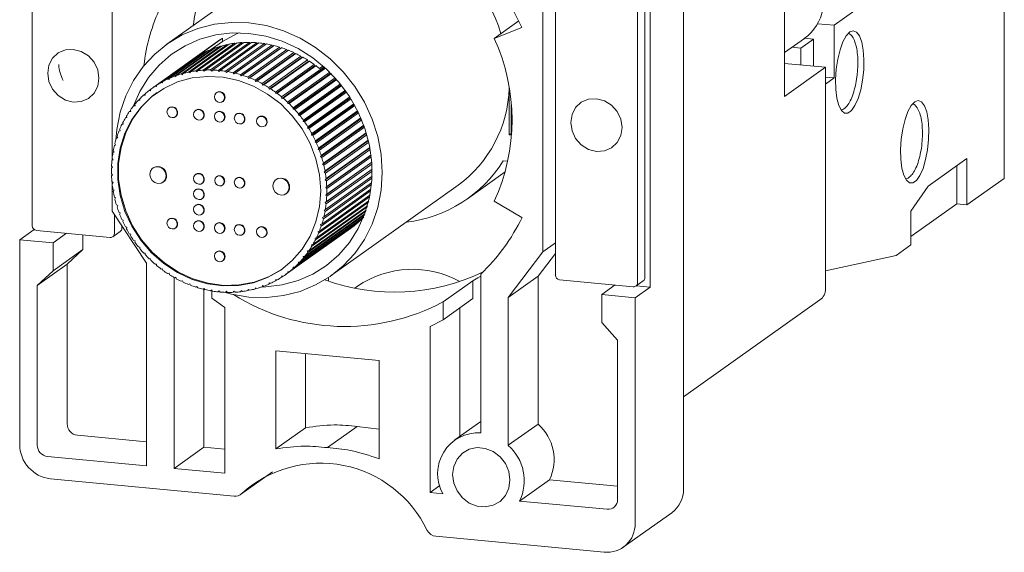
# Model space of a CAD drawing. Header units: millimetres. Extents: x 2381 to 2591, y 1129 to 1426.
# Tile 3 of 5: x 2522 to 2567, y 1245 to 1269. Entities that reach past the tile are written whole.
import ezdxf

# ---------------------------------------------------------------- set-up
doc = ezdxf.new("R2010")
doc.units = ezdxf.units.MM
doc.layers.add('main', color=5, linetype='Continuous', lineweight=50)

msp = doc.modelspace()

# ---------------------------------------------------------------- linework, layer by layer
at = {"layer": 'main', "lineweight": 20}
for p, q in [((2552.592, 1282.901), (2552.592, 1247.645)), ((2552.592, 1252.184), (2552.592, 1278.844)), ((2522.755, 1273.792), (2522.755, 1259.689)), ((2526.407, 1262.682), (2526.407, 1273.628)), ((2567.282, 1261.864), (2567.282, 1272.731)), ((2534.73, 1272.139), (2528.915, 1268.005)), ((2557.209, 1268.797), (2557.209, 1271.985)), ((2546.14, 1271.769), (2546.14, 1258.497)), ((2546.717, 1271.534), (2546.717, 1257.432)), ((2551.053, 1256.885), (2551.053, 1271.857)), ((2550.476, 1257.078), (2550.476, 1271.18)), ((2550.818, 1257.321), (2550.818, 1271.424)), ((2560.442, 1269.557), (2559.484, 1268.876)), ((2543.915, 1268.267), (2545.048, 1269.073)), ((2557.209, 1265.61), (2557.209, 1268.797)), ((2558.729, 1268.947), (2559.484, 1268.876)), ((2559.484, 1266.461), (2559.484, 1268.876)), ((2545.188, 1268.768), (2543.915, 1268.267)), ((2531.247, 1268.129), (2528.272, 1266.013)), ((2528.377, 1266.085), (2531.352, 1268.201)), ((2531.428, 1268.251), (2528.452, 1266.135)), ((2529.583, 1266.646), (2531.362, 1267.911)), ((2531.449, 1267.936), (2529.671, 1266.671)), ((2529.909, 1266.728), (2531.688, 1267.993)), ((2531.778, 1268.011), (2529.999, 1266.746)), ((2530.243, 1266.786), (2532.021, 1268.05)), ((2530.274, 1267.426), (2531.471, 1268.278)), ((2532.113, 1268.062), (2530.334, 1266.797)), ((2530.581, 1266.818), (2532.36, 1268.083)), ((2532.452, 1268.088), (2530.674, 1266.823)), ((2530.923, 1266.827), (2532.702, 1268.091)), ((2530.962, 1267.774), (2531.471, 1268.135)), ((2532.795, 1268.089), (2531.017, 1266.824)), ((2531.267, 1266.81), (2533.046, 1268.075)), ((2531.352, 1268.201), (2531.357, 1268.2)), ((2533.139, 1268.066), (2531.361, 1266.801)), ((2531.391, 1267.894), (2531.362, 1267.911)), ((2531.471, 1268.135), (2531.471, 1268.278)), ((2531.612, 1266.768), (2533.39, 1268.033)), ((2531.721, 1267.971), (2531.688, 1267.993)), ((2533.483, 1268.018), (2531.705, 1266.753)), ((2531.954, 1266.702), (2533.733, 1267.967)), ((2533.773, 1267.909), (2531.994, 1266.644)), ((2532.058, 1268.022), (2532.021, 1268.05)), ((2533.826, 1267.945), (2532.047, 1266.68)), ((2532.294, 1266.612), (2534.073, 1267.877)), ((2532.399, 1268.049), (2532.36, 1268.083)), ((2532.742, 1268.051), (2532.702, 1268.091)), ((2533.087, 1268.028), (2533.046, 1268.075)), ((2533.431, 1267.981), (2533.39, 1268.033)), ((2533.773, 1267.909), (2533.733, 1267.967)), ((2533.826, 1267.945), (2533.773, 1267.909)), ((2534.109, 1267.817), (2534.073, 1267.877)), ((2557.209, 1267.622), (2558.122, 1268.27)), ((2558.544, 1268.24), (2557.963, 1267.827)), ((2558.133, 1268.279), (2558.544, 1268.24)), ((2558.544, 1268.24), (2558.544, 1266.999)), ((2528.66, 1266.259), (2530.439, 1267.524)), ((2530.518, 1267.568), (2528.74, 1266.303)), ((2528.957, 1266.411), (2530.735, 1267.676)), ((2530.818, 1267.713), (2529.04, 1266.449)), ((2529.265, 1266.541), (2531.043, 1267.805)), ((2531.129, 1267.836), (2529.35, 1266.572)), ((2530.451, 1267.52), (2530.439, 1267.524)), ((2530.755, 1267.668), (2530.735, 1267.676)), ((2531.068, 1267.793), (2531.043, 1267.805)), ((2534.109, 1267.817), (2532.33, 1266.552)), ((2534.164, 1267.848), (2532.386, 1266.584)), ((2532.629, 1266.498), (2534.408, 1267.763)), ((2534.44, 1267.701), (2532.661, 1266.436)), ((2534.497, 1267.728), (2532.719, 1266.463)), ((2532.958, 1266.361), (2534.736, 1267.626)), ((2534.764, 1267.562), (2532.985, 1266.297)), ((2534.824, 1267.585), (2533.045, 1266.32)), ((2533.278, 1266.202), (2535.056, 1267.466)), ((2535.142, 1267.419), (2533.363, 1266.154)), ((2534.164, 1267.848), (2534.109, 1267.817)), ((2534.44, 1267.701), (2534.408, 1267.763)), ((2534.497, 1267.728), (2534.44, 1267.701)), ((2534.764, 1267.562), (2534.736, 1267.626)), ((2534.824, 1267.585), (2534.764, 1267.562)), ((2535.08, 1267.401), (2535.056, 1267.466)), ((2535.142, 1267.419), (2535.08, 1267.401)), ((2557.552, 1267.865), (2557.963, 1267.827)), ((2557.963, 1267.827), (2557.963, 1267.054)), ((2535.08, 1267.401), (2533.302, 1266.136)), ((2533.589, 1266.02), (2535.367, 1267.285)), ((2535.387, 1267.218), (2533.608, 1265.953)), ((2535.45, 1267.232), (2533.671, 1265.967)), ((2533.889, 1265.818), (2535.667, 1267.083)), ((2535.682, 1267.015), (2533.904, 1265.75)), ((2535.747, 1267.024), (2533.968, 1265.759)), ((2534.176, 1265.596), (2536.119, 1266.978)), ((2535.387, 1267.218), (2535.367, 1267.285)), ((2535.45, 1267.232), (2535.387, 1267.218)), ((2535.682, 1267.015), (2535.667, 1267.083)), ((2535.747, 1267.024), (2535.682, 1267.015)), ((2535.912, 1266.895), (2536.078, 1267.014)), ((2557.209, 1267.125), (2559.09, 1266.948)), ((2529.265, 1266.541), (2529.327, 1266.51)), ((2529.327, 1266.51), (2529.35, 1266.572)), ((2529.583, 1266.646), (2529.643, 1266.612)), ((2529.643, 1266.612), (2529.671, 1266.671)), ((2529.909, 1266.728), (2529.967, 1266.69)), ((2529.967, 1266.69), (2529.999, 1266.746)), ((2530.243, 1266.786), (2530.298, 1266.743)), ((2530.298, 1266.743), (2530.334, 1266.797)), ((2530.581, 1266.818), (2530.634, 1266.773)), ((2530.634, 1266.773), (2530.674, 1266.823)), ((2530.923, 1266.827), (2530.973, 1266.777)), ((2530.973, 1266.777), (2531.017, 1266.824)), ((2531.267, 1266.81), (2531.314, 1266.757)), ((2531.314, 1266.757), (2531.361, 1266.801)), ((2531.612, 1266.768), (2531.655, 1266.713)), ((2531.655, 1266.713), (2531.705, 1266.753)), ((2531.954, 1266.702), (2531.994, 1266.644)), ((2531.994, 1266.644), (2532.047, 1266.68)), ((2532.294, 1266.612), (2532.33, 1266.552)), ((2532.33, 1266.552), (2532.386, 1266.584)), ((2536.167, 1266.936), (2534.186, 1265.528)), ((2536.192, 1266.912), (2534.252, 1265.532)), ((2534.449, 1265.355), (2536.384, 1266.73)), ((2536.426, 1266.688), (2534.455, 1265.286)), ((2536.454, 1266.66), (2534.521, 1265.286)), ((2557.209, 1265.61), (2559.09, 1266.948)), ((2559.09, 1256.805), (2559.09, 1266.948)), ((2528.377, 1266.085), (2528.442, 1266.069)), ((2528.442, 1266.069), (2528.452, 1266.135)), ((2528.66, 1266.259), (2528.725, 1266.238)), ((2528.725, 1266.238), (2528.74, 1266.303)), ((2528.957, 1266.411), (2529.02, 1266.386)), ((2529.02, 1266.386), (2529.04, 1266.449)), ((2532.629, 1266.498), (2532.661, 1266.436)), ((2532.661, 1266.436), (2532.719, 1266.463)), ((2532.958, 1266.361), (2532.985, 1266.297)), ((2532.985, 1266.297), (2533.045, 1266.32)), ((2533.278, 1266.202), (2533.302, 1266.136)), ((2533.302, 1266.136), (2533.363, 1266.154)), ((2534.707, 1265.096), (2536.636, 1266.467)), ((2536.673, 1266.425), (2534.709, 1265.028)), ((2536.702, 1266.393), (2534.775, 1265.023)), ((2536.907, 1266.148), (2534.946, 1264.753)), ((2534.949, 1264.821), (2536.873, 1266.189)), ((2536.935, 1266.112), (2535.012, 1264.744)), ((2559.09, 1266.498), (2559.484, 1266.461)), ((2559.484, 1266.461), (2559.09, 1266.181)), ((2527.854, 1265.675), (2527.921, 1265.723)), ((2527.854, 1265.675), (2527.92, 1265.667)), ((2527.92, 1265.667), (2527.921, 1265.735)), ((2528.107, 1265.89), (2528.179, 1265.941)), ((2528.107, 1265.89), (2528.173, 1265.878)), ((2528.173, 1265.878), (2528.179, 1265.945)), ((2531.204, 1265.798), (2531.186, 1265.786)), ((2533.589, 1266.02), (2533.608, 1265.953)), ((2533.608, 1265.953), (2533.671, 1265.967)), ((2533.889, 1265.818), (2533.904, 1265.75)), ((2533.904, 1265.75), (2533.968, 1265.759)), ((2537.125, 1265.858), (2535.165, 1264.464)), ((2535.173, 1264.531), (2537.096, 1265.898)), ((2537.153, 1265.817), (2535.23, 1264.45)), ((2544.605, 1265.972), (2544.605, 1263.852)), ((2527.398, 1265.188), (2527.459, 1265.231)), ((2527.398, 1265.188), (2527.464, 1265.19)), ((2527.464, 1265.19), (2527.456, 1265.258)), ((2527.617, 1265.44), (2527.68, 1265.485)), ((2527.617, 1265.44), (2527.683, 1265.438)), ((2527.683, 1265.438), (2527.679, 1265.506)), ((2531.476, 1265.378), (2531.493, 1265.391)), ((2534.176, 1265.596), (2534.186, 1265.528)), ((2534.186, 1265.528), (2534.252, 1265.532)), ((2534.449, 1265.355), (2534.455, 1265.286)), ((2534.455, 1265.286), (2534.521, 1265.286)), ((2537.326, 1265.556), (2535.365, 1264.162)), ((2535.378, 1264.227), (2537.302, 1265.595)), ((2537.355, 1265.511), (2535.43, 1264.143)), ((2537.511, 1265.245), (2535.546, 1263.847)), ((2535.563, 1263.911), (2537.49, 1265.282)), ((2537.538, 1265.195), (2535.61, 1263.824)), ((2544.699, 1265.225), (2544.699, 1263.939)), ((2527.198, 1264.918), (2527.257, 1264.96)), ((2527.198, 1264.918), (2527.263, 1264.925)), ((2527.263, 1264.925), (2527.251, 1264.993)), ((2529.033, 1265.104), (2529.016, 1265.092)), ((2530.252, 1264.989), (2530.235, 1264.977)), ((2531.204, 1264.899), (2531.186, 1264.887)), ((2532.115, 1264.813), (2532.098, 1264.801)), ((2534.707, 1265.096), (2534.709, 1265.028)), ((2534.709, 1265.028), (2534.775, 1265.023)), ((2534.949, 1264.821), (2534.946, 1264.753)), ((2534.946, 1264.753), (2535.012, 1264.744)), ((2537.677, 1264.925), (2535.706, 1263.523)), ((2535.728, 1263.585), (2537.66, 1264.959)), ((2537.703, 1264.871), (2535.769, 1263.495)), ((2526.86, 1264.334), (2526.915, 1264.373)), ((2526.86, 1264.334), (2526.922, 1264.35)), ((2526.922, 1264.35), (2526.901, 1264.416)), ((2527.019, 1264.633), (2527.075, 1264.673)), ((2527.019, 1264.633), (2527.082, 1264.645)), ((2527.082, 1264.645), (2527.065, 1264.712)), ((2529.306, 1264.684), (2529.323, 1264.696)), ((2530.524, 1264.569), (2530.541, 1264.581)), ((2531.476, 1264.48), (2531.493, 1264.492)), ((2532.388, 1264.394), (2532.405, 1264.406)), ((2533.133, 1264.679), (2533.116, 1264.666)), ((2533.406, 1264.259), (2533.423, 1264.271)), ((2535.173, 1264.531), (2535.165, 1264.464)), ((2535.165, 1264.464), (2535.23, 1264.45)), ((2537.825, 1264.598), (2535.845, 1263.189)), ((2535.871, 1263.249), (2537.812, 1264.63)), ((2537.85, 1264.539), (2535.906, 1263.157)), ((2537.954, 1264.266), (2535.961, 1262.849)), ((2535.991, 1262.907), (2537.944, 1264.295)), ((2526.723, 1264.022), (2526.777, 1264.06)), ((2526.723, 1264.022), (2526.784, 1264.043)), ((2526.784, 1264.043), (2526.758, 1264.108)), ((2535.378, 1264.227), (2535.365, 1264.162)), ((2535.365, 1264.162), (2535.43, 1264.143)), ((2535.563, 1263.911), (2535.546, 1263.847)), ((2535.546, 1263.847), (2535.61, 1263.824)), ((2537.976, 1264.203), (2536.02, 1262.812)), ((2538.063, 1263.931), (2536.055, 1262.503)), ((2536.09, 1262.558), (2538.056, 1263.956)), ((2538.083, 1263.864), (2536.112, 1262.463)), ((2544.715, 1263.93), (2544.605, 1263.852)), ((2544.605, 1263.852), (2544.709, 1263.842)), ((2544.699, 1263.939), (2544.715, 1263.938)), ((2526.516, 1263.367), (2526.569, 1263.404)), ((2526.516, 1263.367), (2526.573, 1263.396)), ((2526.573, 1263.396), (2526.539, 1263.458)), ((2526.608, 1263.699), (2526.661, 1263.737)), ((2526.608, 1263.699), (2526.667, 1263.724)), ((2526.667, 1263.724), (2526.637, 1263.788)), ((2535.728, 1263.585), (2535.706, 1263.523)), ((2535.706, 1263.523), (2535.769, 1263.495)), ((2538.153, 1263.594), (2536.126, 1262.153)), ((2536.164, 1262.206), (2538.148, 1263.616)), ((2538.169, 1263.524), (2536.181, 1262.109)), ((2526.448, 1263.026), (2526.5, 1263.063)), ((2526.448, 1263.026), (2526.502, 1263.06)), ((2526.502, 1263.06), (2526.464, 1263.119)), ((2535.871, 1263.249), (2535.845, 1263.189)), ((2535.845, 1263.189), (2535.906, 1263.157)), ((2538.223, 1263.259), (2536.174, 1261.802)), ((2538.274, 1262.926), (2536.198, 1261.45)), ((2536.215, 1261.851), (2538.22, 1263.276)), ((2538.236, 1263.184), (2536.225, 1261.754)), ((2536.243, 1261.495), (2538.272, 1262.938)), ((2526.403, 1262.679), (2526.455, 1262.717)), ((2526.455, 1262.717), (2526.413, 1262.774)), ((2535.991, 1262.907), (2535.961, 1262.849)), ((2535.961, 1262.849), (2536.02, 1262.812)), ((2536.09, 1262.558), (2536.055, 1262.503)), ((2536.055, 1262.503), (2536.112, 1262.463)), ((2538.306, 1262.598), (2536.198, 1261.099)), ((2538.311, 1262.516), (2536.243, 1261.045)), ((2538.283, 1262.847), (2536.246, 1261.399)), ((2536.246, 1261.141), (2538.305, 1262.605)), ((2544.541, 1262.65), (2544.327, 1262.67)), ((2565.572, 1262.773), (2563.793, 1261.508)), ((2565.572, 1260.648), (2565.572, 1262.773)), ((2526.382, 1262.328), (2526.431, 1262.37)), ((2526.431, 1262.019), (2526.382, 1262.07)), ((2526.431, 1262.37), (2526.386, 1262.424)), ((2526.386, 1261.974), (2526.431, 1262.019)), ((2526.407, 1262.349), (2526.407, 1262.399)), ((2526.407, 1261.995), (2526.407, 1262.045)), ((2528.298, 1262.35), (2528.28, 1262.338)), ((2530.252, 1262.052), (2530.235, 1262.04)), ((2536.164, 1262.206), (2536.126, 1262.153)), ((2536.126, 1262.153), (2536.181, 1262.109)), ((2538.32, 1262.278), (2536.174, 1260.752)), ((2538.32, 1262.192), (2536.215, 1260.695)), ((2536.225, 1260.79), (2538.32, 1262.279)), ((2542.698, 1260.934), (2544.42, 1262.158)), ((2565.102, 1260.692), (2565.102, 1262.439)), ((2526.455, 1261.667), (2526.403, 1261.715)), ((2526.407, 1260.356), (2526.407, 1261.712)), ((2526.413, 1261.618), (2526.455, 1261.667)), ((2528.744, 1261.686), (2528.761, 1261.698)), ((2530.524, 1261.633), (2530.541, 1261.645)), ((2531.212, 1261.95), (2531.195, 1261.938)), ((2531.467, 1261.555), (2531.485, 1261.567)), ((2532.115, 1261.877), (2532.098, 1261.865)), ((2533.936, 1261.819), (2533.919, 1261.807)), ((2538.29, 1261.576), (2536.09, 1260.011)), ((2536.112, 1260.102), (2538.298, 1261.656)), ((2538.313, 1261.878), (2536.164, 1260.35)), ((2536.215, 1261.851), (2536.174, 1261.802)), ((2536.174, 1261.802), (2536.225, 1261.754)), ((2536.181, 1260.443), (2538.317, 1261.962)), ((2565.572, 1260.648), (2567.282, 1261.864)), ((2526.502, 1261.316), (2526.448, 1261.36)), ((2526.464, 1261.264), (2526.502, 1261.316)), ((2530.252, 1261.349), (2530.235, 1261.337)), ((2532.388, 1261.457), (2532.405, 1261.469)), ((2534.382, 1261.155), (2534.399, 1261.167)), ((2538.253, 1261.289), (2535.991, 1259.681)), ((2536.02, 1259.77), (2538.264, 1261.366)), ((2536.243, 1261.495), (2536.198, 1261.45)), ((2536.198, 1261.45), (2536.246, 1261.399)), ((2536.246, 1261.141), (2536.198, 1261.099)), ((2536.449, 1257.41), (2542.263, 1261.545)), ((2563.793, 1261.508), (2563.007, 1260.369)), ((2526.573, 1260.966), (2526.516, 1261.006)), ((2526.539, 1260.911), (2526.573, 1260.966)), ((2526.667, 1260.62), (2526.608, 1260.657)), ((2530.524, 1260.929), (2530.541, 1260.942)), ((2538.149, 1260.775), (2535.728, 1259.053)), ((2535.769, 1259.135), (2538.165, 1260.839)), ((2538.205, 1261.021), (2535.871, 1259.361)), ((2535.906, 1259.447), (2538.219, 1261.092)), ((2536.225, 1260.79), (2536.174, 1260.752)), ((2536.174, 1260.752), (2536.215, 1260.695)), ((2536.198, 1261.099), (2536.243, 1261.045)), ((2543.915, 1260.816), (2545.188, 1260.075)), ((2563.007, 1259.202), (2565.102, 1260.692)), ((2565.102, 1260.692), (2565.572, 1260.648)), ((2526.407, 1260.356), (2527.988, 1257.976)), ((2526.637, 1260.562), (2526.667, 1260.62)), ((2526.784, 1260.28), (2526.723, 1260.312)), ((2526.758, 1260.22), (2526.784, 1260.28)), ((2530.252, 1260.642), (2530.235, 1260.63)), ((2530.524, 1260.222), (2530.541, 1260.234)), ((2535.23, 1258.282), (2537.986, 1260.241)), ((2538.028, 1260.361), (2535.378, 1258.476)), ((2535.43, 1258.551), (2538.044, 1260.41)), ((2538.089, 1260.553), (2535.563, 1258.757)), ((2535.61, 1258.836), (2538.105, 1260.611)), ((2536.181, 1260.443), (2536.126, 1260.409)), ((2536.126, 1260.409), (2536.164, 1260.35)), ((2563.007, 1260.369), (2563.007, 1258.824)), ((2526.514, 1259.335), (2526.514, 1260.195)), ((2526.922, 1259.946), (2526.86, 1259.974)), ((2526.901, 1259.884), (2526.922, 1259.946)), ((2529.033, 1260.005), (2529.016, 1259.993)), ((2530.252, 1259.89), (2530.235, 1259.878)), ((2531.204, 1259.8), (2531.186, 1259.788)), ((2537.683, 1259.85), (2534.707, 1257.734)), ((2534.775, 1257.794), (2537.75, 1259.91)), ((2537.924, 1260.079), (2534.949, 1257.963)), ((2535.012, 1258.029), (2537.936, 1260.108)), ((2537.971, 1260.201), (2535.173, 1258.211)), ((2536.02, 1259.77), (2535.961, 1259.745)), ((2536.112, 1260.102), (2536.055, 1260.073)), ((2536.055, 1260.073), (2536.09, 1260.011)), ((2537.683, 1259.863), (2537.683, 1259.85)), ((2537.924, 1260.1), (2537.925, 1260.08)), ((2522.836, 1259.523), (2522.178, 1259.055)), ((2522.943, 1259.478), (2526.326, 1259.16)), ((2523.707, 1258.911), (2524.322, 1259.348)), ((2526.442, 1259.19), (2526.784, 1259.433)), ((2526.856, 1259.578), (2526.856, 1259.68)), ((2527.082, 1259.622), (2527.019, 1259.645)), ((2527.065, 1259.558), (2527.082, 1259.622)), ((2527.263, 1259.307), (2527.198, 1259.327)), ((2527.251, 1259.242), (2527.263, 1259.307)), ((2529.306, 1259.585), (2529.323, 1259.597)), ((2530.524, 1259.471), (2530.541, 1259.483)), ((2531.476, 1259.381), (2531.493, 1259.393)), ((2532.115, 1259.715), (2532.098, 1259.702)), ((2532.388, 1259.295), (2532.405, 1259.307)), ((2533.133, 1259.619), (2533.116, 1259.607)), ((2534.357, 1257.456), (2537.332, 1259.572)), ((2537.425, 1259.64), (2534.449, 1257.524)), ((2534.521, 1257.579), (2537.497, 1259.695)), ((2535.906, 1259.447), (2535.845, 1259.426)), ((2535.845, 1259.426), (2535.871, 1259.361)), ((2535.961, 1259.745), (2535.991, 1259.681)), ((2537.425, 1259.644), (2537.425, 1259.64)), ((2522.178, 1249.685), (2522.178, 1259.055)), ((2522.178, 1259.055), (2523.707, 1258.911)), ((2523.707, 1257.635), (2523.707, 1258.911)), ((2525.075, 1258.608), (2525.075, 1259.277)), ((2527.464, 1259.005), (2527.398, 1259.019)), ((2527.456, 1258.938), (2527.464, 1259.005)), ((2533.406, 1259.199), (2533.423, 1259.211)), ((2535.769, 1259.135), (2535.706, 1259.119)), ((2535.706, 1259.119), (2535.728, 1259.053)), ((2546.717, 1258.907), (2546.14, 1258.497)), ((2525.075, 1258.608), (2523.707, 1257.635)), ((2524.351, 1257.932), (2525.075, 1258.608)), ((2527.683, 1258.716), (2527.617, 1258.725)), ((2527.679, 1258.648), (2527.683, 1258.716)), ((2527.92, 1258.441), (2527.854, 1258.446)), ((2527.921, 1258.373), (2527.92, 1258.441)), ((2531.204, 1258.504), (2531.186, 1258.492)), ((2535.43, 1258.551), (2535.365, 1258.544)), ((2535.365, 1258.544), (2535.378, 1258.476)), ((2535.61, 1258.836), (2535.546, 1258.824)), ((2535.546, 1258.824), (2535.563, 1258.757)), ((2546.14, 1258.497), (2544.559, 1256.415)), ((2546.717, 1258.428), (2545.927, 1257.388)), ((2562.323, 1258.338), (2563.007, 1258.824)), ((2527.988, 1257.976), (2527.988, 1248.698)), ((2528.173, 1258.183), (2528.107, 1258.183)), ((2528.179, 1258.114), (2528.173, 1258.183)), ((2531.476, 1258.084), (2531.493, 1258.096)), ((2535.012, 1258.029), (2534.946, 1258.032)), ((2534.946, 1258.032), (2534.949, 1257.963)), ((2535.23, 1258.282), (2535.165, 1258.279)), ((2535.165, 1258.279), (2535.173, 1258.211)), ((2562.323, 1258.338), (2559.09, 1257.637)), ((2524.351, 1257.932), (2522.983, 1256.959)), ((2522.983, 1256.959), (2523.707, 1257.635)), ((2524.351, 1250.626), (2524.351, 1257.932)), ((2528.442, 1257.942), (2528.377, 1257.937)), ((2528.452, 1257.873), (2528.442, 1257.942)), ((2528.725, 1257.719), (2528.66, 1257.71)), ((2528.74, 1257.651), (2528.725, 1257.719)), ((2529.02, 1257.516), (2528.957, 1257.502)), ((2529.04, 1257.449), (2529.02, 1257.516)), ((2534.455, 1257.591), (2534.449, 1257.524)), ((2534.521, 1257.579), (2534.455, 1257.591)), ((2534.709, 1257.802), (2534.707, 1257.734)), ((2534.775, 1257.794), (2534.709, 1257.802)), ((2529.251, 1257.323), (2529.251, 1248.581)), ((2529.327, 1257.333), (2529.265, 1257.315)), ((2529.35, 1257.268), (2529.327, 1257.333)), ((2529.643, 1257.172), (2529.583, 1257.149)), ((2529.671, 1257.108), (2529.643, 1257.172)), ((2533.608, 1257.084), (2533.589, 1257.02)), ((2533.652, 1257.066), (2533.589, 1257.02)), ((2533.671, 1257.058), (2533.608, 1257.084)), ((2533.904, 1257.231), (2533.889, 1257.166)), ((2533.956, 1257.214), (2533.889, 1257.166)), ((2533.968, 1257.21), (2533.904, 1257.231)), ((2534.186, 1257.4), (2534.176, 1257.334)), ((2534.247, 1257.385), (2534.176, 1257.334)), ((2534.252, 1257.384), (2534.186, 1257.4)), ((2536.32, 1257.321), (2536.32, 1257.155)), ((2542.938, 1257.178), (2541.57, 1256.205)), ((2542.938, 1256.357), (2542.938, 1257.178)), ((2543.296, 1257.475), (2543.296, 1250.207)), ((2545.927, 1257.388), (2544.559, 1256.415)), ((2545.927, 1257.388), (2545.927, 1250.612)), ((2546.905, 1257.221), (2550.288, 1256.902)), ((2550.404, 1256.933), (2550.746, 1257.176)), ((2522.983, 1249.653), (2522.983, 1256.959)), ((2529.967, 1257.033), (2529.909, 1257.006)), ((2529.999, 1256.971), (2529.967, 1257.033)), ((2530.298, 1256.917), (2530.243, 1256.885)), ((2530.334, 1256.857), (2530.298, 1256.917)), ((2530.634, 1256.825), (2530.581, 1256.789)), ((2530.619, 1256.814), (2530.619, 1249.554)), ((2530.674, 1256.767), (2530.634, 1256.825)), ((2530.973, 1256.756), (2530.923, 1256.716)), ((2530.976, 1256.753), (2530.923, 1256.716)), ((2531.017, 1256.701), (2530.973, 1256.756)), ((2530.977, 1256.382), (2530.977, 1256.751)), ((2531.314, 1256.712), (2531.267, 1256.668)), ((2531.32, 1256.705), (2531.267, 1256.668)), ((2531.361, 1256.659), (2531.314, 1256.712)), ((2531.655, 1256.692), (2531.612, 1256.645)), ((2531.665, 1256.682), (2531.612, 1256.645)), ((2531.705, 1256.643), (2531.655, 1256.692)), ((2531.994, 1256.697), (2531.954, 1256.646)), ((2532.008, 1256.684), (2531.954, 1256.646)), ((2532.047, 1256.651), (2531.994, 1256.697)), ((2532.33, 1256.726), (2532.294, 1256.672)), ((2532.349, 1256.711), (2532.294, 1256.672)), ((2532.386, 1256.684), (2532.33, 1256.726)), ((2532.661, 1256.779), (2532.629, 1256.723)), ((2532.686, 1256.763), (2532.629, 1256.723)), ((2532.719, 1256.741), (2532.661, 1256.779)), ((2532.985, 1256.857), (2532.958, 1256.798)), ((2533.016, 1256.84), (2532.958, 1256.798)), ((2533.045, 1256.823), (2532.985, 1256.857)), ((2533.302, 1256.959), (2533.278, 1256.898)), ((2533.339, 1256.941), (2533.278, 1256.898)), ((2533.363, 1256.929), (2533.302, 1256.959)), ((2537.651, 1256.921), (2537.535, 1256.839)), ((2548.84, 1256.543), (2549.456, 1256.981)), ((2551.053, 1256.885), (2550.369, 1256.399)), ((2550.421, 1256.945), (2551.053, 1256.885)), ((2531.573, 1255.958), (2530.977, 1256.382)), ((2542.938, 1256.357), (2541.57, 1255.384)), ((2541.57, 1255.384), (2541.57, 1256.205)), ((2544.559, 1256.415), (2544.559, 1249.64)), ((2548.84, 1255.267), (2548.84, 1256.543)), ((2548.84, 1256.543), (2550.369, 1256.399)), ((2550.369, 1256.399), (2550.369, 1246.064)), ((2552.592, 1251.855), (2558.838, 1256.297)), ((2531.573, 1248.363), (2531.573, 1255.958)), ((2542.342, 1250.057), (2542.342, 1255.933)), ((2540.974, 1255.073), (2541.57, 1255.384)), ((2549.564, 1254.455), (2548.84, 1255.267)), ((2540.974, 1247.477), (2540.974, 1255.073)), ((2549.564, 1247.149), (2549.564, 1254.455)), ((2538.642, 1253.527), (2533.905, 1253.973)), ((2533.905, 1253.973), (2533.905, 1249.473)), ((2535.273, 1253.844), (2535.273, 1250.446)), ((2538.642, 1253.527), (2538.642, 1249.027)), ((2543.296, 1250.735), (2542.104, 1249.888)), ((2535.273, 1250.446), (2533.905, 1249.473)), ((2537.642, 1250.507), (2536.274, 1249.534)), ((2538.642, 1250.381), (2537.642, 1250.507)), ((2545.927, 1250.612), (2544.559, 1249.64)), ((2527.988, 1249.8), (2524.821, 1250.098)), ((2530.619, 1249.554), (2529.251, 1248.581)), ((2530.619, 1249.554), (2531.573, 1249.464)), ((2527.988, 1248.698), (2523.452, 1249.125)), ((2529.251, 1248.581), (2531.573, 1248.363)), ((2523.588, 1248.104), (2532.002, 1247.311)), ((2532.291, 1247.386), (2533.753, 1248.426)), ((2545.079, 1247.088), (2546.447, 1248.061)), ((2546.447, 1248.061), (2549.564, 1247.767)), ((2541.424, 1247.797), (2540.974, 1247.477)), ((2541.563, 1247.422), (2540.974, 1247.477)), ((2545.079, 1247.088), (2549.095, 1246.71)), ((2549.829, 1244.974), (2552.052, 1246.555)), ((2548.959, 1244.748), (2541.246, 1245.474))]:
    msp.add_line(p, q, dxfattribs=at)
at = {"layer": 'main', "lineweight": 20, "flags": 128}
for points in [[(2527.359, 1270.448), (2527.864, 1271.357), (2528.465, 1272.197), (2529.157, 1272.957), (2529.931, 1273.627), (2530.777, 1274.202), (2531.688, 1274.673), (2532.651, 1275.036), (2533.656, 1275.286), (2534.691, 1275.421), (2535.744, 1275.439), (2536.803, 1275.339), (2537.856, 1275.123), (2538.891, 1274.793), (2539.896, 1274.354), (2540.859, 1273.809), (2541.77, 1273.166), (2542.616, 1272.432), (2543.39, 1271.616), (2544.082, 1270.726), (2544.683, 1269.773), (2545.188, 1268.768)], [(2532.682, 1256.429), (2533.48, 1256.407), (2534.263, 1256.494), (2535.02, 1256.687), (2535.736, 1256.982), (2536.401, 1257.376), (2537.001, 1257.861), (2537.528, 1258.429), (2537.972, 1259.07), (2538.325, 1259.773), (2538.582, 1260.527), (2538.738, 1261.317), (2538.79, 1262.132), (2538.738, 1262.956), (2538.582, 1263.777), (2538.325, 1264.578), (2537.972, 1265.348), (2537.528, 1266.073), (2537.001, 1266.74), (2536.401, 1267.338), (2535.736, 1267.857), (2535.02, 1268.288), (2534.263, 1268.623), (2533.48, 1268.857), (2532.682, 1268.986), (2531.885, 1269.007), (2531.101, 1268.921), (2530.345, 1268.728), (2529.628, 1268.432), (2528.964, 1268.039), (2528.363, 1267.554), (2527.836, 1266.986), (2527.393, 1266.345), (2527.039, 1265.642), (2526.782, 1264.888), (2526.627, 1264.097), (2526.583, 1263.617)], [(2533.25, 1256.888), (2533.45, 1256.893), (2534.203, 1256.983), (2534.929, 1257.18), (2535.612, 1257.48), (2536.24, 1257.877), (2536.803, 1258.363), (2537.288, 1258.931), (2537.688, 1259.569), (2537.995, 1260.266), (2538.203, 1261.008), (2538.307, 1261.782), (2538.307, 1262.573), (2538.203, 1263.367), (2537.995, 1264.148), (2537.688, 1264.902), (2537.288, 1265.616), (2536.803, 1266.275), (2536.24, 1266.868), (2535.612, 1267.383), (2534.929, 1267.812), (2534.203, 1268.145), (2533.45, 1268.377), (2532.682, 1268.503), (2531.915, 1268.521), (2531.161, 1268.431), (2530.436, 1268.235), (2529.753, 1267.935), (2529.124, 1267.538), (2528.562, 1267.051), (2528.076, 1266.483), (2527.676, 1265.845), (2527.372, 1265.154)], [(2532.236, 1268.527), (2532.113, 1268.477), (2531.471, 1268.135)], [(2560.202, 1268.566), (2560.041, 1268.393), (2559.889, 1268.116), (2559.757, 1267.752), (2559.653, 1267.324), (2559.584, 1266.858), (2559.554, 1266.384), (2559.564, 1265.933), (2559.614, 1265.531), (2559.701, 1265.204), (2559.82, 1264.974), (2559.963, 1264.854), (2560.121, 1264.852), (2560.284, 1264.968), (2560.441, 1265.194), (2560.584, 1265.517), (2560.703, 1265.917), (2560.79, 1266.367), (2560.84, 1266.84), (2560.851, 1267.307), (2560.82, 1267.737), (2560.751, 1268.104), (2560.647, 1268.385), (2560.515, 1268.561), (2560.364, 1268.623), (2560.202, 1268.566)], [(2525.809, 1266.453), (2525.752, 1266.831), (2525.585, 1267.184), (2525.325, 1267.475), (2524.997, 1267.678), (2524.634, 1267.771), (2524.271, 1267.746), (2523.944, 1267.605), (2523.684, 1267.363), (2523.517, 1267.042), (2523.46, 1266.674), (2523.517, 1266.296), (2523.684, 1265.943), (2523.944, 1265.652), (2524.271, 1265.449), (2524.634, 1265.356), (2524.997, 1265.381), (2525.325, 1265.522), (2525.585, 1265.764), (2525.752, 1266.085), (2525.809, 1266.453)], [(2535.966, 1261.296), (2535.911, 1262.031), (2535.749, 1262.759), (2535.483, 1263.463), (2535.119, 1264.127), (2534.666, 1264.734), (2534.134, 1265.271), (2533.536, 1265.726), (2532.886, 1266.086), (2532.2, 1266.345), (2531.492, 1266.496), (2530.781, 1266.535), (2530.082, 1266.461), (2529.411, 1266.277), (2528.786, 1265.986), (2528.219, 1265.596), (2527.726, 1265.115), (2527.316, 1264.555), (2527, 1263.928), (2526.785, 1263.251), (2526.676, 1262.537), (2526.676, 1261.805), (2526.785, 1261.072), (2527, 1260.354), (2527.316, 1259.668), (2527.726, 1259.031), (2528.219, 1258.457), (2528.786, 1257.959), (2529.411, 1257.551), (2530.082, 1257.24), (2530.781, 1257.035), (2531.492, 1256.94), (2532.2, 1256.957), (2532.886, 1257.087), (2533.536, 1257.325), (2534.134, 1257.666), (2534.666, 1258.103), (2535.119, 1258.625), (2535.483, 1259.22), (2535.749, 1259.874), (2535.911, 1260.572), (2535.966, 1261.296)], [(2528.48, 1265.793), (2528.254, 1265.62), (2527.76, 1265.139), (2527.35, 1264.579), (2527.034, 1263.953), (2526.819, 1263.275), (2526.711, 1262.562), (2526.711, 1261.83), (2526.819, 1261.096), (2527.034, 1260.378), (2527.35, 1259.692), (2527.76, 1259.055), (2528.254, 1258.481), (2528.82, 1257.984), (2529.446, 1257.575), (2530.116, 1257.265), (2530.815, 1257.059), (2531.527, 1256.964), (2532.234, 1256.982), (2532.921, 1257.111), (2533.571, 1257.349), (2534.168, 1257.691), (2534.217, 1257.725)], [(2531.566, 1265.56), (2531.548, 1265.654), (2531.497, 1265.737), (2531.421, 1265.797), (2531.331, 1265.824), (2531.241, 1265.814), (2531.165, 1265.769), (2531.114, 1265.695), (2531.096, 1265.604), (2531.114, 1265.51), (2531.165, 1265.427), (2531.241, 1265.368), (2531.331, 1265.341), (2531.421, 1265.351), (2531.497, 1265.396), (2531.548, 1265.469), (2531.566, 1265.56)], [(2549.771, 1264.195), (2549.714, 1264.574), (2549.547, 1264.926), (2549.287, 1265.218), (2548.96, 1265.42), (2548.597, 1265.513), (2548.234, 1265.489), (2547.906, 1265.348), (2547.646, 1265.105), (2547.479, 1264.784), (2547.422, 1264.417), (2547.479, 1264.038), (2547.646, 1263.686), (2547.906, 1263.394), (2548.234, 1263.192), (2548.597, 1263.099), (2548.96, 1263.124), (2549.287, 1263.264), (2549.547, 1263.507), (2549.714, 1263.828), (2549.771, 1264.195)], [(2563.178, 1265.369), (2563.016, 1265.196), (2562.865, 1264.919), (2562.733, 1264.555), (2562.629, 1264.127), (2562.56, 1263.661), (2562.529, 1263.188), (2562.539, 1262.736), (2562.59, 1262.334), (2562.677, 1262.008), (2562.796, 1261.777), (2562.938, 1261.657), (2563.096, 1261.655), (2563.259, 1261.771), (2563.417, 1261.997), (2563.56, 1262.321), (2563.678, 1262.72), (2563.766, 1263.17), (2563.816, 1263.644), (2563.826, 1264.11), (2563.796, 1264.54), (2563.726, 1264.907), (2563.623, 1265.188), (2563.491, 1265.365), (2563.339, 1265.426), (2563.178, 1265.369)], [(2529.396, 1264.866), (2529.378, 1264.96), (2529.327, 1265.043), (2529.251, 1265.102), (2529.161, 1265.129), (2529.071, 1265.119), (2528.995, 1265.074), (2528.944, 1265.001), (2528.926, 1264.91), (2528.944, 1264.816), (2528.995, 1264.733), (2529.071, 1264.673), (2529.161, 1264.646), (2529.251, 1264.656), (2529.327, 1264.701), (2529.378, 1264.775), (2529.396, 1264.866)], [(2530.614, 1264.751), (2530.596, 1264.845), (2530.546, 1264.928), (2530.469, 1264.988), (2530.379, 1265.014), (2530.29, 1265.005), (2530.213, 1264.959), (2530.162, 1264.886), (2530.145, 1264.795), (2530.162, 1264.701), (2530.213, 1264.618), (2530.29, 1264.558), (2530.379, 1264.531), (2530.469, 1264.541), (2530.546, 1264.587), (2530.596, 1264.66), (2530.614, 1264.751)], [(2531.566, 1264.661), (2531.548, 1264.755), (2531.497, 1264.838), (2531.421, 1264.898), (2531.331, 1264.925), (2531.241, 1264.915), (2531.165, 1264.87), (2531.114, 1264.796), (2531.096, 1264.705), (2531.114, 1264.611), (2531.165, 1264.528), (2531.241, 1264.469), (2531.331, 1264.442), (2531.421, 1264.452), (2531.497, 1264.497), (2531.548, 1264.57), (2531.566, 1264.661)], [(2532.478, 1264.575), (2532.46, 1264.669), (2532.409, 1264.753), (2532.333, 1264.812), (2532.243, 1264.839), (2532.153, 1264.829), (2532.077, 1264.784), (2532.026, 1264.71), (2532.008, 1264.62), (2532.026, 1264.525), (2532.077, 1264.442), (2532.153, 1264.383), (2532.243, 1264.356), (2532.333, 1264.366), (2532.409, 1264.411), (2532.46, 1264.485), (2532.478, 1264.575)], [(2533.496, 1264.441), (2533.478, 1264.535), (2533.427, 1264.618), (2533.351, 1264.677), (2533.261, 1264.704), (2533.171, 1264.694), (2533.095, 1264.649), (2533.044, 1264.576), (2533.026, 1264.485), (2533.044, 1264.391), (2533.095, 1264.308), (2533.171, 1264.248), (2533.261, 1264.221), (2533.351, 1264.231), (2533.427, 1264.276), (2533.478, 1264.35), (2533.496, 1264.441)], [(2528.888, 1261.977), (2528.859, 1262.127), (2528.778, 1262.26), (2528.656, 1262.356), (2528.512, 1262.399), (2528.368, 1262.383), (2528.246, 1262.311), (2528.165, 1262.193), (2528.136, 1262.048), (2528.165, 1261.897), (2528.246, 1261.764), (2528.368, 1261.669), (2528.512, 1261.626), (2528.656, 1261.642), (2528.778, 1261.714), (2528.859, 1261.832), (2528.888, 1261.977)], [(2530.614, 1261.814), (2530.596, 1261.908), (2530.546, 1261.991), (2530.469, 1262.051), (2530.379, 1262.078), (2530.29, 1262.068), (2530.213, 1262.023), (2530.162, 1261.949), (2530.145, 1261.858), (2530.162, 1261.764), (2530.213, 1261.681), (2530.29, 1261.622), (2530.379, 1261.595), (2530.469, 1261.605), (2530.546, 1261.65), (2530.596, 1261.724), (2530.614, 1261.814)], [(2531.552, 1261.726), (2531.535, 1261.814), (2531.487, 1261.892), (2531.416, 1261.948), (2531.331, 1261.974), (2531.247, 1261.964), (2531.175, 1261.922), (2531.127, 1261.853), (2531.111, 1261.767), (2531.127, 1261.679), (2531.175, 1261.601), (2531.247, 1261.545), (2531.331, 1261.52), (2531.416, 1261.529), (2531.487, 1261.572), (2531.535, 1261.641), (2531.552, 1261.726)], [(2532.478, 1261.639), (2532.46, 1261.733), (2532.409, 1261.816), (2532.333, 1261.875), (2532.243, 1261.902), (2532.153, 1261.892), (2532.077, 1261.847), (2532.026, 1261.774), (2532.008, 1261.683), (2532.026, 1261.589), (2532.077, 1261.506), (2532.153, 1261.446), (2532.243, 1261.419), (2532.333, 1261.429), (2532.409, 1261.474), (2532.46, 1261.548), (2532.478, 1261.639)], [(2534.526, 1261.446), (2534.498, 1261.596), (2534.416, 1261.729), (2534.294, 1261.825), (2534.15, 1261.868), (2534.007, 1261.852), (2533.885, 1261.779), (2533.803, 1261.662), (2533.775, 1261.517), (2533.803, 1261.366), (2533.885, 1261.233), (2534.007, 1261.138), (2534.15, 1261.095), (2534.294, 1261.111), (2534.416, 1261.183), (2534.498, 1261.301), (2534.526, 1261.446)], [(2530.614, 1261.111), (2530.596, 1261.205), (2530.546, 1261.288), (2530.469, 1261.348), (2530.379, 1261.375), (2530.29, 1261.365), (2530.213, 1261.32), (2530.162, 1261.246), (2530.145, 1261.155), (2530.162, 1261.061), (2530.213, 1260.978), (2530.29, 1260.919), (2530.379, 1260.892), (2530.469, 1260.902), (2530.546, 1260.947), (2530.596, 1261.02), (2530.614, 1261.111)], [(2530.614, 1260.404), (2530.596, 1260.498), (2530.546, 1260.581), (2530.469, 1260.64), (2530.379, 1260.667), (2530.29, 1260.657), (2530.213, 1260.612), (2530.162, 1260.539), (2530.145, 1260.448), (2530.162, 1260.354), (2530.213, 1260.271), (2530.29, 1260.211), (2530.379, 1260.184), (2530.469, 1260.194), (2530.546, 1260.239), (2530.596, 1260.313), (2530.614, 1260.404)], [(2529.396, 1259.767), (2529.378, 1259.861), (2529.327, 1259.944), (2529.251, 1260.004), (2529.161, 1260.031), (2529.071, 1260.021), (2528.995, 1259.975), (2528.944, 1259.902), (2528.926, 1259.811), (2528.944, 1259.717), (2528.995, 1259.634), (2529.071, 1259.574), (2529.161, 1259.548), (2529.251, 1259.557), (2529.327, 1259.603), (2529.378, 1259.676), (2529.396, 1259.767)], [(2530.614, 1259.652), (2530.596, 1259.746), (2530.546, 1259.829), (2530.469, 1259.889), (2530.379, 1259.916), (2530.29, 1259.906), (2530.213, 1259.861), (2530.162, 1259.787), (2530.145, 1259.696), (2530.162, 1259.602), (2530.213, 1259.519), (2530.29, 1259.46), (2530.379, 1259.433), (2530.469, 1259.443), (2530.546, 1259.488), (2530.596, 1259.561), (2530.614, 1259.652)], [(2531.566, 1259.562), (2531.548, 1259.657), (2531.497, 1259.74), (2531.421, 1259.799), (2531.331, 1259.826), (2531.241, 1259.816), (2531.165, 1259.771), (2531.114, 1259.697), (2531.096, 1259.607), (2531.114, 1259.513), (2531.165, 1259.429), (2531.241, 1259.37), (2531.331, 1259.343), (2531.421, 1259.353), (2531.497, 1259.398), (2531.548, 1259.472), (2531.566, 1259.562)], [(2532.478, 1259.477), (2532.46, 1259.571), (2532.409, 1259.654), (2532.333, 1259.713), (2532.243, 1259.74), (2532.153, 1259.73), (2532.077, 1259.685), (2532.026, 1259.612), (2532.008, 1259.521), (2532.026, 1259.427), (2532.077, 1259.344), (2532.153, 1259.284), (2532.243, 1259.257), (2532.333, 1259.267), (2532.409, 1259.312), (2532.46, 1259.386), (2532.478, 1259.477)], [(2533.496, 1259.381), (2533.478, 1259.475), (2533.427, 1259.558), (2533.351, 1259.617), (2533.261, 1259.644), (2533.171, 1259.634), (2533.095, 1259.589), (2533.044, 1259.516), (2533.026, 1259.425), (2533.044, 1259.331), (2533.095, 1259.248), (2533.171, 1259.188), (2533.261, 1259.161), (2533.351, 1259.171), (2533.427, 1259.216), (2533.478, 1259.29), (2533.496, 1259.381)], [(2531.566, 1258.266), (2531.548, 1258.36), (2531.497, 1258.443), (2531.421, 1258.502), (2531.331, 1258.529), (2531.241, 1258.519), (2531.165, 1258.474), (2531.114, 1258.401), (2531.096, 1258.31), (2531.114, 1258.216), (2531.165, 1258.133), (2531.241, 1258.073), (2531.331, 1258.046), (2531.421, 1258.056), (2531.497, 1258.101), (2531.548, 1258.175), (2531.566, 1258.266)], [(2543.296, 1257.39), (2543.17, 1257.313), (2542.938, 1257.178)], [(2531.539, 1256.648), (2531.885, 1256.558), (2532.682, 1256.429)], [(2542.006, 1248.3), (2542.059, 1248.676), (2542.214, 1249.012), (2542.46, 1249.28), (2542.775, 1249.458), (2543.134, 1249.533), (2543.508, 1249.497), (2543.868, 1249.355), (2544.183, 1249.117), (2544.428, 1248.803), (2544.583, 1248.439), (2544.637, 1248.053), (2544.583, 1247.677), (2544.428, 1247.341), (2544.183, 1247.073), (2543.868, 1246.895), (2543.508, 1246.82), (2543.134, 1246.856), (2542.775, 1246.998), (2542.46, 1247.236), (2542.214, 1247.55), (2542.059, 1247.914), (2542.006, 1248.3)]]:
    msp.add_lwpolyline(points, dxfattribs=at)
at = {"layer": 'main', "lineweight": 20}
for centre, radius, start, end in [((2538.078, 1266.679), 6.405, 16.3912, 121.5182), ((2538.278, 1267.728), 8.232, 154.3819, 172.0643), ((2536.077, 1266.139), 8.256, 154.3959, 173.827), ((2556.86, 1270.015), 2.153, 305.8561, 349.0936), ((2532.6, 1263.655), 4.433, 106.2231, 109.381), ((2533.739, 1264.626), 4.299, 123.7228, 125.4223), ((2533.728, 1264.646), 4.276, 121.8597, 122.5363), ((2532.616, 1263.598), 4.492, 101.9193, 105.049), ((2532.628, 1263.535), 4.556, 97.6561, 100.7574), ((2532.638, 1263.453), 4.638, 93.4431, 96.5068), ((2532.643, 1263.368), 4.723, 89.2794, 92.3065), ((2532.64, 1263.275), 4.816, 85.1692, 88.157), ((2532.631, 1263.178), 4.914, 81.1135, 84.0616), ((2532.615, 1263.079), 5.014, 77.112, 80.0208), ((2532.59, 1262.978), 5.118, 73.1651, 76.0341), ((2535.825, 1264.541), 8.907, 335.2722, 24.7278), ((2532.561, 1263.747), 4.332, 119.3241, 121.863), ((2532.571, 1263.728), 4.354, 114.933, 118.1291), ((2532.585, 1263.697), 4.388, 110.5641, 113.7432), ((2532.562, 1262.887), 5.214, 69.2676, 72.1024), ((2532.525, 1262.791), 5.317, 65.4213, 68.2185), ((2532.486, 1262.708), 5.408, 61.6178, 64.3838), ((2532.443, 1262.631), 5.496, 57.8561, 60.592), ((2525.565, 1267.119), 1.593, 181.6845, 208.8594), ((2532.401, 1262.566), 5.574, 54.1298, 56.8402), ((2532.365, 1262.517), 5.635, 50.9931, 53.1238), ((2530.806, 1262.432), 4.388, 110.5641, 113.7432), ((2530.821, 1262.39), 4.433, 106.2231, 109.381), ((2530.837, 1262.333), 4.492, 101.9193, 105.049), ((2530.85, 1262.27), 4.556, 97.6561, 100.7574), ((2530.86, 1262.188), 4.638, 93.4431, 96.5068), ((2530.864, 1262.104), 4.723, 89.2794, 92.3065), ((2530.862, 1262.011), 4.816, 85.1692, 88.157), ((2530.853, 1261.913), 4.914, 81.1135, 84.0616), ((2530.836, 1261.815), 5.014, 77.112, 80.0208), ((2530.812, 1261.714), 5.118, 73.1651, 76.0341), ((2530.783, 1261.622), 5.214, 69.2676, 72.1024), ((2530.778, 1262.488), 4.325, 123.7277, 126.9379), ((2530.782, 1262.483), 4.332, 119.3241, 122.5312), ((2530.792, 1262.463), 4.354, 114.933, 118.1291), ((2530.746, 1261.526), 5.317, 65.4213, 68.2185), ((2530.707, 1261.444), 5.408, 61.6178, 64.3838), ((2530.665, 1261.366), 5.496, 57.8561, 60.592), ((2530.796, 1262.468), 4.352, 132.536, 135.7327), ((2530.783, 1262.483), 4.332, 128.1346, 131.3414), ((2531.333, 1265.583), 0.251, 357.5634, 120.9563), ((2530.623, 1261.301), 5.574, 54.1298, 56.8402), ((2530.586, 1261.251), 5.636, 50.4322, 53.1237), ((2538.87, 1266.164), 5.731, 306.3043, 358.4017), ((2530.853, 1262.418), 4.428, 141.2857, 144.4464), ((2530.822, 1262.444), 4.387, 136.9234, 140.1027), ((2531.365, 1265.567), 0.218, 305.9607, 1.2939), ((2530.548, 1261.206), 5.695, 46.7621, 49.4345), ((2530.517, 1261.173), 5.74, 43.1109, 45.7691), ((2530.904, 1262.383), 4.49, 145.6195, 148.7504), ((2529.162, 1264.888), 0.251, 357.5635, 120.9562), ((2529.195, 1264.873), 0.218, 305.9608, 1.2933), ((2530.381, 1264.774), 0.251, 357.5633, 120.9564), ((2530.413, 1264.758), 0.218, 305.9605, 1.2946), ((2531.333, 1264.684), 0.251, 357.5634, 120.9563), ((2532.244, 1264.598), 0.251, 357.5636, 120.9561), ((2533.262, 1264.463), 0.251, 357.5634, 120.9563), ((2530.497, 1261.155), 5.767, 39.472, 42.1219), ((2530.486, 1261.146), 5.781, 35.8399, 38.4858), ((2531.03, 1262.315), 4.634, 154.1647, 157.2308), ((2530.963, 1262.348), 4.558, 149.9147, 153.0138), ((2531.365, 1264.668), 0.218, 305.9607, 1.2939), ((2532.277, 1264.583), 0.218, 305.9611, 1.2935), ((2533.295, 1264.448), 0.218, 305.9617, 1.2933), ((2530.486, 1261.145), 5.782, 32.2092, 34.8547), ((2531.11, 1262.282), 4.719, 158.3674, 161.3963), ((2530.498, 1261.153), 5.768, 28.573, 31.2226), ((2530.523, 1261.166), 5.739, 24.9248, 27.5832), ((2531.292, 1262.23), 4.909, 166.6165, 169.5667), ((2531.199, 1262.253), 4.814, 162.5195, 165.5083), ((2530.563, 1261.184), 5.695, 21.2591, 23.931), ((2531.392, 1262.213), 5.01, 170.6589, 173.5693), ((2530.617, 1261.205), 5.637, 17.5691, 20.2596), ((2531.493, 1262.203), 5.112, 174.6474, 177.519), ((2530.683, 1261.225), 5.568, 13.8499, 16.5627), ((2530.758, 1261.243), 5.491, 10.0968, 12.8349), ((2539.188, 1265.868), 6.053, 276.643, 328.1151), ((2531.595, 1262.199), 5.215, 178.5832, 181.4168), ((2528.504, 1262.006), 0.402, 357.5634, 120.9563), ((2530.381, 1261.837), 0.251, 357.5633, 120.9564), ((2530.844, 1261.257), 5.404, 6.3039, 9.0712), ((2531.693, 1262.203), 5.312, 182.4676, 185.2667), ((2531.785, 1262.212), 5.405, 186.3043, 189.0711), ((2528.556, 1261.981), 0.349, 305.9607, 1.294), ((2530.413, 1261.821), 0.218, 305.9605, 1.2946), ((2531.334, 1261.748), 0.236, 357.5639, 120.9556), ((2531.364, 1261.733), 0.205, 305.9604, 1.2938), ((2532.244, 1261.662), 0.251, 357.5636, 120.9561), ((2532.277, 1261.646), 0.218, 305.9611, 1.2935), ((2534.142, 1261.475), 0.402, 357.5634, 120.9563), ((2530.937, 1261.267), 5.311, 2.4671, 5.2668), ((2531.87, 1262.226), 5.491, 190.0967, 192.8347), ((2530.381, 1261.134), 0.251, 357.5633, 120.9564), ((2530.413, 1261.118), 0.218, 305.959, 1.2961), ((2534.194, 1261.45), 0.349, 305.9612, 1.2935), ((2531.036, 1261.27), 5.212, 358.5825, 1.4175), ((2531.949, 1262.245), 5.572, 193.851, 196.5618), ((2530.381, 1260.426), 0.251, 357.5633, 120.9564), ((2531.237, 1261.256), 5.01, 350.659, 353.5698), ((2531.136, 1261.266), 5.112, 354.6474, 357.5193), ((2532.013, 1262.265), 5.639, 197.5697, 200.2592), ((2532.066, 1262.285), 5.696, 201.2594, 203.9308), ((2530.413, 1260.411), 0.218, 305.959, 1.2956), ((2531.337, 1261.239), 4.909, 346.616, 349.5666), ((2532.106, 1262.303), 5.74, 204.925, 207.583), ((2529.162, 1259.79), 0.251, 357.5635, 120.9562), ((2529.195, 1259.774), 0.218, 305.9593, 1.2948), ((2530.381, 1259.675), 0.251, 357.5633, 120.9564), ((2531.333, 1259.585), 0.251, 357.5634, 120.9563), ((2531.432, 1261.215), 4.811, 342.5186, 345.509), ((2534.821, 1263.103), 4.333, 308.1349, 311.3412), ((2534.808, 1263.117), 4.352, 312.5358, 315.733), ((2537.166, 1263.926), 8.899, 313.5405, 334.3563), ((2522.968, 1259.69), 0.213, 180.2285, 263.1849), ((2526.343, 1259.33), 0.171, 264.327, 1.7465), ((2526.68, 1259.575), 0.175, 306.1048, 1.1505), ((2532.13, 1262.316), 5.767, 208.5728, 211.2228), ((2530.413, 1259.659), 0.218, 305.959, 1.2961), ((2531.365, 1259.57), 0.218, 305.9591, 1.2955), ((2532.244, 1259.499), 0.251, 357.5636, 120.9561), ((2532.277, 1259.484), 0.218, 305.9596, 1.295), ((2533.262, 1259.404), 0.251, 357.5634, 120.9563), ((2533.295, 1259.388), 0.218, 305.9602, 1.2949), ((2531.596, 1261.155), 4.636, 334.1655, 337.23), ((2531.518, 1261.187), 4.72, 338.3679, 341.3962), ((2534.821, 1263.104), 4.334, 305.418, 306.9362), ((2532.142, 1262.323), 5.781, 212.2089, 214.8547), ((2532.144, 1262.325), 5.784, 215.8407, 218.4854), ((2531.668, 1261.12), 4.556, 329.9138, 333.0148), ((2532.132, 1262.315), 5.768, 219.4722, 222.1216), ((2531.333, 1258.288), 0.251, 357.5634, 120.9563), ((2531.773, 1261.053), 4.432, 321.2867, 324.4451), ((2531.728, 1261.085), 4.486, 325.6184, 328.7516), ((2532.11, 1262.295), 5.739, 223.1106, 225.7693), ((2532.081, 1262.264), 5.696, 226.7626, 229.4344), ((2531.365, 1258.273), 0.218, 305.9591, 1.2955), ((2531.833, 1261.001), 4.352, 312.5358, 315.733), ((2531.81, 1261.022), 4.383, 316.9218, 320.1046), ((2532.047, 1262.224), 5.644, 230.4341, 233.1219), ((2532.003, 1262.164), 5.57, 234.1286, 236.8413), ((2531.85, 1260.981), 4.325, 303.7273, 306.9374), ((2531.845, 1260.987), 4.333, 308.1349, 311.3412), ((2539.338, 1266.028), 9.375, 250.1188, 295.7274), ((2540.175, 1253.227), 4.474, 60.999, 124.3456), ((2531.963, 1262.101), 5.494, 237.8556, 240.5927), ((2531.921, 1262.025), 5.407, 241.6176, 244.3839), ((2531.881, 1261.941), 5.314, 245.4204, 248.2188), ((2531.837, 1261.004), 4.352, 294.9326, 298.1301), ((2531.846, 1260.988), 4.333, 299.3243, 302.5305), ((2546.93, 1257.433), 0.213, 180.2281, 263.185), ((2550.305, 1257.073), 0.171, 264.3271, 1.7463), ((2550.643, 1257.317), 0.175, 306.1039, 1.1508), ((2531.846, 1261.85), 5.217, 249.2685, 252.1013), ((2531.816, 1261.752), 5.115, 253.1644, 256.0352), ((2531.792, 1261.655), 5.014, 257.1125, 260.0212), ((2531.776, 1261.554), 4.913, 261.113, 264.062), ((2531.767, 1261.457), 4.815, 265.1687, 268.1574), ((2531.764, 1261.365), 4.723, 269.2789, 272.3062), ((2531.769, 1261.278), 4.636, 273.4422, 276.5073), ((2531.778, 1261.202), 4.559, 277.6569, 280.7565), ((2531.792, 1261.133), 4.489, 281.9184, 285.0502), ((2531.807, 1261.078), 4.431, 286.2225, 289.3815), ((2531.823, 1261.035), 4.386, 290.563, 293.7437), ((2558.476, 1256.793), 0.614, 306.1038, 1.1509), ((2537.06, 1264.696), 9.614, 238.0509, 297.9699), ((2524.884, 1250.628), 0.533, 180.2281, 263.1849), ((2544.494, 1248.992), 2.163, 334.511, 48.5082), ((2543.19, 1248.341), 1.869, 86.7611, 209.4567), ((2523.777, 1249.692), 1.599, 180.2281, 263.1848), ((2523.516, 1249.655), 0.533, 180.2281, 263.1849), ((2543.126, 1248.019), 2.163, 334.511, 48.5082), ((2535.965, 1243.416), 5.406, 25.5398, 131.9845), ((2551.276, 1247.618), 1.316, 306.1038, 1.1508), ((2532.046, 1247.732), 0.424, 263.9711, 315.4258), ((2549.137, 1247.136), 0.428, 264.3274, 1.746), ((2549.086, 1246.025), 1.283, 264.3274, 1.746), ((2541.305, 1245.995), 0.525, 208.2529, 263.5529)]:
    msp.add_arc(centre, radius, start, end, dxfattribs=at)
for points, knots in [([(2560.544, 1266.665), (2560.553, 1266.752), (2560.577, 1266.978), (2560.575, 1267.338), (2560.542, 1267.715), (2560.471, 1268.047), (2560.364, 1268.292), (2560.262, 1268.446), (2560.177, 1268.484), (2560.159, 1268.493)], [0, 0, 0, 0, 0.107851, 0.279346, 0.451719, 0.626483, 0.806593, 0.957454, 1, 1, 1, 1]), ([(2559.823, 1265.005), (2559.86, 1265.017), (2559.958, 1265.051), (2560.089, 1265.189), (2560.232, 1265.409), (2560.361, 1265.724), (2560.463, 1266.1), (2560.525, 1266.423), (2560.54, 1266.614), (2560.544, 1266.665)], [0, 0, 0, 0, 0.081889, 0.223346, 0.395382, 0.579621, 0.758761, 0.935035, 1, 1, 1, 1]), ([(2563.507, 1263.468), (2563.518, 1263.603), (2563.539, 1263.875), (2563.526, 1264.268), (2563.478, 1264.623), (2563.393, 1264.93), (2563.272, 1265.134), (2563.166, 1265.256), (2563.102, 1265.271), (2563.102, 1265.271)], [0, 0, 0, 0, 0.16691, 0.336876, 0.508244, 0.683027, 0.865418, 0.998972, 1, 1, 1, 1]), ([(2562.764, 1261.842), (2562.771, 1261.842), (2562.841, 1261.842), (2562.956, 1261.933), (2563.103, 1262.087), (2563.239, 1262.336), (2563.361, 1262.667), (2563.45, 1263.051), (2563.499, 1263.327), (2563.507, 1263.466), (2563.507, 1263.468)], [0, 0, 0, 0, 0.014774, 0.1454, 0.291341, 0.467891, 0.648259, 0.82388, 0.997275, 1, 1, 1, 1]), ([(2535.273, 1250.446), (2535.71, 1250.508), (2536.49, 1250.619), (2537.289, 1250.541), (2537.642, 1250.507)], [0, 0, 0, 0, 0.559615, 1, 1, 1, 1]), ([(2533.905, 1249.473), (2534.342, 1249.535), (2535.122, 1249.646), (2535.921, 1249.568), (2536.274, 1249.534)], [0, 0, 0, 0, 0.559615, 1, 1, 1, 1]), ([(2538.642, 1249.027), (2538.205, 1249.171), (2537.425, 1249.429), (2536.626, 1249.502), (2536.274, 1249.534)], [0, 0, 0, 0, 0.559615, 1, 1, 1, 1])]:
    msp.add_open_spline(points, degree=3, knots=knots, dxfattribs=at)

doc.saveas('drawing.dxf')
